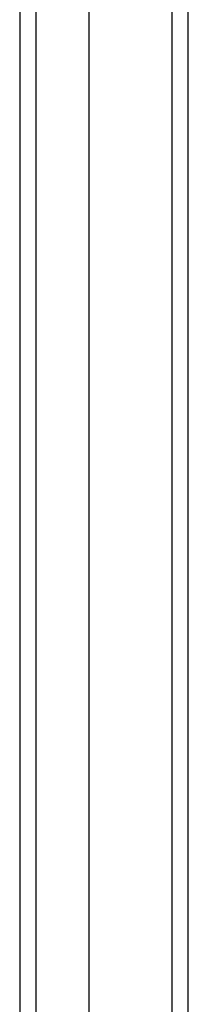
# Model space of a CAD drawing. Header units: inches. Extents: x 0 to 192, y -11 to 125.
# Tile 34 of 66: x 104.646 to 105.458, y 67.509 to 72.255. Entities that reach past the tile are written whole.
import ezdxf

# ---------------------------------------------------------------- set-up
doc = ezdxf.new("R2010")
doc.units = ezdxf.units.IN
doc.header["$LTSCALE"] = 11.537764
doc.header["$MEASUREMENT"] = 0
doc.layers.add('Visible Edges(ANSI)', color=7, linetype='Continuous', lineweight=25)
doc.layers.add('Visible Tangent Edges(ANSI)', color=7, linetype='Continuous', lineweight=25)

msp = doc.modelspace()

# ---------------------------------------------------------------- linework, layer by layer
at = {"layer": 'Visible Edges(ANSI)'}
for p, q in [((105.4579, 54.5803), (105.4579, 76.92145)), ((104.97811, 76.26205), (104.97811, 55.2397)), ((104.64594, 76.15917), (104.64594, 55.34257))]:
    msp.add_line(p, q, dxfattribs=at)
at = {"layer": 'Visible Tangent Edges(ANSI)'}
for p, q in [((105.37916, 76.84571), (105.37916, 54.5803)), ((104.72469, 55.23477), (104.72469, 76.26698))]:
    msp.add_line(p, q, dxfattribs=at)

doc.saveas('drawing.dxf')
